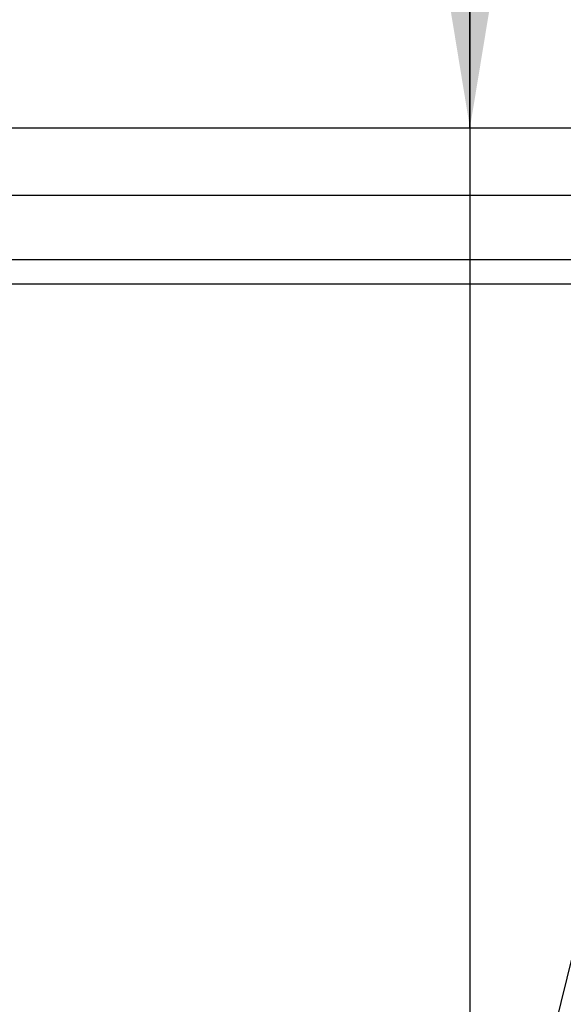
# Model space of a CAD drawing. Extents: x -1276 to 451, y 2026 to 3394.
# Tile 70 of 104: x -537.657 to -536.949, y 3190.09 to 3191.373. Entities that reach past the tile are written whole.
import ezdxf

# ---------------------------------------------------------------- set-up
doc = ezdxf.new("R2010")
doc.units = 0
doc.header["$MEASUREMENT"] = 0
doc.layers.add('SPILL-BUCKET', color=1, linetype='CONTINUOUS')
doc.layers.add('TEXT', color=3, linetype='CONTINUOUS')
doc.styles.add('SIMPLEX', font='simplex')
doc.dimstyles.new('DIM12', dxfattribs={"dimscale": 12, "dimtxt": 0.09375, "dimasz": 0.09375, "dimexe": 0.0625, "dimexo": 0.0625, "dimgap": 0.0625, "dimtad": 1, "dimdec": 4, "dimzin": 3, "dimdsep": 46, "dimlunit": 4, "dimtxsty": 'SIMPLEX', "dimcen": 0, "dimclrd": 3, "dimclre": 3, "dimclrt": 3, "dimadec": 0, "dimazin": 0, "dimtfac": 1, "dimtdec": 4, "dimtmove": 0, "dimatfit": 3, "dimfxl": 1, "dimfrac": 2, "dimtolj": 1, "dimtzin": 3, "dimarcsym": 0})

msp = doc.modelspace()

# ---------------------------------------------------------------- linework, layer by layer
at = {"layer": 'SPILL-BUCKET', "linetype": 'Continuous'}
msp.add_line((-537.68299, 3191.23184), (-535.99708, 3191.23184), dxfattribs=at)
at = {"layer": 'SPILL-BUCKET', "color": 7, "linetype": 'Continuous'}
for p, q in [((-536.65016, 3191.14391), (-547.84837, 3191.14391)), ((-536.65225, 3191.06008), (-547.85276, 3191.06008)), ((-548.18575, 3191.02885), (-536.65257, 3191.02885))]:
    msp.add_line(p, q, dxfattribs=at)
at = {"layer": 'SPILL-BUCKET', "color": 8, "linetype": 'Continuous'}
msp.add_line((-537.11831, 3189.42064), (-536.92842, 3190.18772), dxfattribs=at)
at = {"layer": 'TEXT'}
msp.add_line((-537.07065, 3199.49832), (-537.07065, 3187.70595), dxfattribs=at)

# ---------------------------------------------------------------- leaders
for points in [[(-537.07065, 3191.23281), (-537.07065, 3194.22549)], [(-537.07065, 3191.23184), (-537.07011, 3192.6179)]]:
    msp.add_leader(points, dimstyle='DIM12', dxfattribs=at)

doc.saveas('drawing.dxf')
